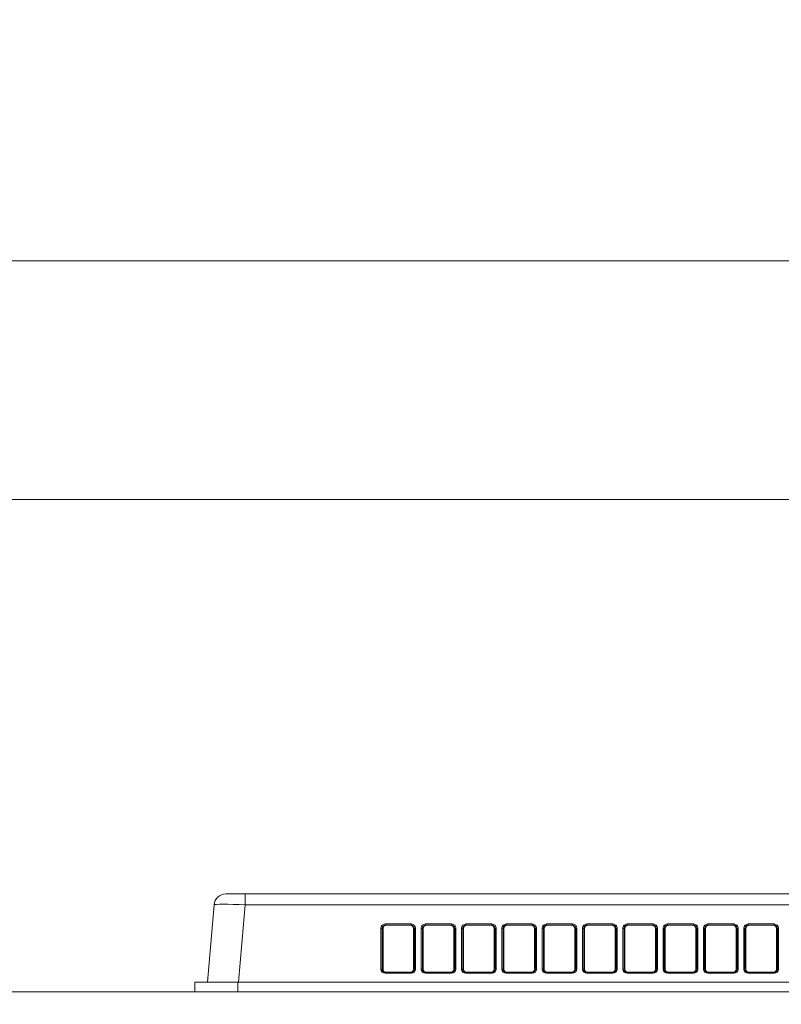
# Model space of a CAD drawing. Header units: inches. Extents: x 0 to 77643, y -44170 to 0.
# Tile 139 of 159: x 72454 to 72473, y -37793 to -37768. Entities that reach past the tile are written whole.
import ezdxf

# ---------------------------------------------------------------- set-up
doc = ezdxf.new("R2010")
doc.units = ezdxf.units.IN
doc.header["$MEASUREMENT"] = 0
doc.layers.get('0').update_dxf_attribs({"lineweight": 0})
doc.layers.get('Defpoints').update_dxf_attribs({"lineweight": 0})
for name, color, linetype, lineweight in [('p--klimatyzator', 30, 'Continuous', 15), ('p--obrzeże bet.', 252, 'Continuous', 0), ('p--wymiary-1-50', 5, 'Continuous', 0)]:
    doc.layers.add(name, color=color, linetype=linetype, lineweight=lineweight)
doc.styles.add('1-50', font='arial.ttf', dxfattribs={"width": 0.75, "height": 12.5})
doc.dimstyles.new('1-50', dxfattribs={"dimtxt": 12.5, "dimasz": 5, "dimexe": 5, "dimexo": 5, "dimgap": 0.09, "dimtad": 0, "dimdsep": 46, "dimtxsty": '1-50', "dimblk": 'OBLIQUE', "dimcen": 0.09, "dimadec": 0, "dimazin": 0, "dimtfac": 1, "dimtdec": 4, "dimtix": 1, "dimtofl": 0, "dimtmove": 2, "dimatfit": 3, "dimldrblk": 'OBLIQUE', "dimfxl": 5, "dimfxlon": 1, "dimtvp": 0.8, "dimtolj": 1, "dimtzin": 0, "dimarcsym": 0})

# ---------------------------------------------------------------- blocks, each defined once
blk = doc.blocks.new('_OBLIQUE')
at = {"color": 0, "linetype": 'ByBlock', "lineweight": -2}
for p, q in [((-0.5, -0.5), (0.5, 0.5)), ((0, 0), (0, 0))]:
    blk.add_line(p, q, dxfattribs=at)
blk = doc.blocks.new('*D1955')
at = {"layer": 'Defpoints', "color": 0}
for p in [(72820.871, -37664.812), (72330.221, -37840.119), (72820.871, -37840.119)]:
    blk.add_point(p, dxfattribs=at)
at = {"layer": 'p--wymiary-1-50', "color": 0, "linetype": 'Continuous', "lineweight": -2}
for p, q in [((72330.221, -37669.812), (72330.221, -37659.812)), ((72820.871, -37669.812), (72820.871, -37659.812)), ((72330.221, -37664.812), (72820.871, -37664.812))]:
    blk.add_line(p, q, dxfattribs=at)
at = {"layer": 'p--wymiary-1-50', "color": 0, "lineweight": -2, "xscale": 5, "yscale": 5, "zscale": 5, "rotation": 180}
blk.add_blockref('_OBLIQUE', (72330.221, -37664.812), dxfattribs=at)
at = {"layer": 'p--wymiary-1-50', "color": 0, "lineweight": -2, "xscale": 5, "yscale": 5, "zscale": 5}
blk.add_blockref('_OBLIQUE', (72820.871, -37664.812), dxfattribs=at)
at = {"layer": 'p--wymiary-1-50', "color": 0, "linetype": 'Continuous', "ltscale": 12, "insert": (72575.546, -37654.602), "char_height": 12.5, "attachment_point": 5, "style": '1-50'}
blk.add_mtext('\\A1;490.65', dxfattribs=at)
blk = doc.blocks.new('*D1956')
at = {"layer": 'Defpoints', "color": 0}
for p in [(72820.871, -37643.654), (71620.871, -37840.119), (72820.871, -37840.119)]:
    blk.add_point(p, dxfattribs=at)
at = {"layer": 'p--wymiary-1-50', "color": 0, "linetype": 'Continuous', "lineweight": -2}
for p, q in [((71620.871, -37648.654), (71620.871, -37638.654)), ((72820.871, -37648.654), (72820.871, -37638.654)), ((71620.871, -37643.654), (72820.871, -37643.654))]:
    blk.add_line(p, q, dxfattribs=at)
at = {"layer": 'p--wymiary-1-50', "color": 0, "lineweight": -2, "xscale": 5, "yscale": 5, "zscale": 5, "rotation": 180}
blk.add_blockref('_OBLIQUE', (71620.871, -37643.654), dxfattribs=at)
at = {"layer": 'p--wymiary-1-50', "color": 0, "lineweight": -2, "xscale": 5, "yscale": 5, "zscale": 5}
blk.add_blockref('_OBLIQUE', (72820.871, -37643.654), dxfattribs=at)
at = {"layer": 'p--wymiary-1-50', "color": 0, "linetype": 'Continuous', "ltscale": 12, "insert": (72220.871, -37633.444), "char_height": 12.5, "attachment_point": 5, "style": '1-50'}
blk.add_mtext('\\A1;1200', dxfattribs=at)
blk = doc.blocks.new('*D1968')
at = {"layer": 'Defpoints', "color": 0}
for p in [(72799.921, -37688.401), (72436.421, -37773.871), (72799.921, -37773.871)]:
    blk.add_point(p, dxfattribs=at)
at = {"layer": 'p--wymiary-1-50', "color": 0, "linetype": 'Continuous', "lineweight": -2}
for p, q in [((72436.421, -37693.401), (72436.421, -37683.401)), ((72799.921, -37693.401), (72799.921, -37683.401)), ((72436.421, -37688.401), (72799.921, -37688.401))]:
    blk.add_line(p, q, dxfattribs=at)
at = {"layer": 'p--wymiary-1-50', "color": 0, "lineweight": -2, "xscale": 5, "yscale": 5, "zscale": 5, "rotation": 180}
blk.add_blockref('_OBLIQUE', (72436.421, -37688.401), dxfattribs=at)
at = {"layer": 'p--wymiary-1-50', "color": 0, "lineweight": -2, "xscale": 5, "yscale": 5, "zscale": 5}
blk.add_blockref('_OBLIQUE', (72799.921, -37688.401), dxfattribs=at)
at = {"layer": 'p--wymiary-1-50', "color": 0, "linetype": 'Continuous', "ltscale": 12, "insert": (72618.171, -37678.191), "char_height": 12.5, "attachment_point": 5, "style": '1-50'}
blk.add_mtext('\\A1;363.5', dxfattribs=at)
blk = doc.blocks.new('A$C66B7A719')
at = {"layer": 'p--klimatyzator', "linetype": 'Continuous'}
for p, q in [((35.572, 34.075), (36.063, 34.075)), ((36.063, 34.075), (84.307, 34.075)), ((36.063, 34.075), (36.063, 33.805)), ((35.108, 31.86), (35.278, 33.805)), ((36.063, 33.805), (35.892, 31.86)), ((84.307, 33.805), (36.063, 33.805)), ((39.472, 32.187), (39.472, 33.21)), ((39.502, 33.208), (39.502, 32.184)), ((39.525, 33.208), (39.502, 33.208)), ((39.525, 33.208), (39.525, 32.184)), ((39.582, 33.32), (40.237, 33.32)), ((39.582, 33.32), (39.582, 33.287)), ((40.237, 33.287), (39.582, 33.287)), ((40.237, 33.32), (40.237, 33.287)), ((40.317, 33.208), (40.293, 33.208)), ((40.293, 32.184), (40.293, 33.208)), ((40.317, 32.184), (40.317, 33.208)), ((40.346, 33.21), (40.346, 32.187)), ((40.486, 32.187), (40.486, 33.21)), ((40.516, 33.208), (40.516, 32.184)), ((40.539, 33.208), (40.516, 33.208)), ((40.539, 33.208), (40.539, 32.184)), ((40.596, 33.32), (41.25, 33.32)), ((40.596, 33.32), (40.596, 33.287)), ((41.25, 33.287), (40.596, 33.287)), ((41.25, 33.32), (41.25, 33.287)), ((41.33, 33.208), (41.307, 33.208)), ((41.307, 32.184), (41.307, 33.208)), ((41.33, 32.184), (41.33, 33.208)), ((41.36, 33.21), (41.36, 32.187)), ((41.5, 32.187), (41.5, 33.21)), ((41.553, 33.208), (41.529, 33.208)), ((41.529, 33.208), (41.529, 32.184)), ((41.553, 33.208), (41.553, 32.184)), ((41.61, 33.32), (42.264, 33.32)), ((41.61, 33.32), (41.61, 33.287)), ((42.264, 33.287), (41.61, 33.287)), ((42.264, 33.32), (42.264, 33.287)), ((42.344, 33.208), (42.321, 33.208)), ((42.321, 32.184), (42.321, 33.208)), ((42.344, 32.184), (42.344, 33.208)), ((42.374, 33.21), (42.374, 32.187)), ((42.514, 32.187), (42.514, 33.21)), ((42.567, 33.208), (42.543, 33.208)), ((42.543, 33.208), (42.543, 32.184)), ((42.567, 33.208), (42.567, 32.184)), ((42.623, 33.32), (43.278, 33.32)), ((42.623, 33.32), (42.623, 33.287)), ((43.278, 33.287), (42.623, 33.287)), ((43.278, 33.32), (43.278, 33.287)), ((43.334, 32.184), (43.334, 33.208)), ((43.358, 33.208), (43.334, 33.208)), ((43.358, 32.184), (43.358, 33.208)), ((43.387, 33.21), (43.387, 32.187)), ((43.528, 32.187), (43.528, 33.21)), ((43.557, 33.208), (43.557, 32.184)), ((43.581, 33.208), (43.557, 33.208)), ((43.581, 33.208), (43.581, 32.184)), ((43.637, 33.32), (44.292, 33.32)), ((43.637, 33.32), (43.637, 33.287)), ((44.292, 33.287), (43.637, 33.287)), ((44.292, 33.32), (44.292, 33.287)), ((44.348, 32.184), (44.348, 33.208)), ((44.372, 33.208), (44.348, 33.208)), ((44.372, 32.184), (44.372, 33.208)), ((44.401, 33.21), (44.401, 32.187)), ((44.541, 32.187), (44.541, 33.21)), ((44.594, 33.208), (44.571, 33.208)), ((44.571, 33.208), (44.571, 32.184)), ((44.594, 33.208), (44.594, 32.184)), ((44.651, 33.32), (45.306, 33.32)), ((44.651, 33.32), (44.651, 33.287)), ((45.306, 33.287), (44.651, 33.287)), ((45.306, 33.32), (45.306, 33.287)), ((45.362, 32.184), (45.362, 33.208)), ((45.386, 33.208), (45.362, 33.208)), ((45.386, 32.184), (45.386, 33.208)), ((45.415, 33.21), (45.415, 32.187)), ((45.555, 32.187), (45.555, 33.21)), ((45.585, 33.208), (45.585, 32.184)), ((45.608, 33.208), (45.585, 33.208)), ((45.608, 33.208), (45.608, 32.184)), ((45.665, 33.32), (46.319, 33.32)), ((45.665, 33.32), (45.665, 33.287)), ((46.319, 33.287), (45.665, 33.287)), ((46.319, 33.32), (46.319, 33.287)), ((46.399, 33.208), (46.376, 33.208)), ((46.376, 32.184), (46.376, 33.208)), ((46.399, 32.184), (46.399, 33.208)), ((46.429, 33.21), (46.429, 32.187)), ((46.569, 32.187), (46.569, 33.21)), ((46.598, 33.208), (46.598, 32.184)), ((46.622, 33.208), (46.598, 33.208)), ((46.622, 33.208), (46.622, 32.184)), ((46.678, 33.32), (47.333, 33.32)), ((46.678, 33.32), (46.678, 33.287)), ((47.333, 33.287), (46.678, 33.287)), ((47.333, 33.32), (47.333, 33.287)), ((47.39, 32.184), (47.39, 33.208)), ((47.413, 33.208), (47.39, 33.208)), ((47.413, 32.184), (47.413, 33.208)), ((47.443, 33.21), (47.443, 32.187)), ((47.583, 32.187), (47.583, 33.21)), ((47.612, 33.208), (47.612, 32.184)), ((47.636, 33.208), (47.612, 33.208)), ((47.636, 33.208), (47.636, 32.184)), ((47.692, 33.32), (48.347, 33.32)), ((47.692, 33.32), (47.692, 33.287)), ((48.347, 33.287), (47.692, 33.287)), ((48.347, 33.32), (48.347, 33.287)), ((48.427, 33.208), (48.403, 33.208)), ((48.403, 32.184), (48.403, 33.208)), ((48.427, 32.184), (48.427, 33.208)), ((48.456, 33.21), (48.456, 32.187)), ((48.596, 32.187), (48.596, 33.21)), ((48.649, 33.208), (48.626, 33.208)), ((48.626, 33.208), (48.626, 32.184)), ((48.649, 33.208), (48.649, 32.184)), ((48.706, 33.32), (49.361, 33.32)), ((48.706, 33.32), (48.706, 33.287)), ((49.361, 33.287), (48.706, 33.287)), ((49.361, 33.32), (49.361, 33.287)), ((49.441, 33.208), (49.417, 33.208)), ((49.417, 32.184), (49.417, 33.208)), ((49.441, 32.184), (49.441, 33.208)), ((49.47, 33.21), (49.47, 32.187)), ((39.502, 32.184), (39.525, 32.184)), ((39.58, 32.106), (40.238, 32.106)), ((39.58, 32.106), (39.58, 32.079)), ((40.238, 32.079), (39.58, 32.079)), ((40.238, 32.106), (40.238, 32.079)), ((40.293, 32.184), (40.317, 32.184)), ((40.516, 32.184), (40.539, 32.184)), ((40.594, 32.106), (41.252, 32.106)), ((40.594, 32.106), (40.594, 32.079)), ((41.252, 32.079), (40.594, 32.079)), ((41.252, 32.106), (41.252, 32.079)), ((41.307, 32.184), (41.33, 32.184)), ((41.529, 32.184), (41.553, 32.184)), ((41.608, 32.106), (42.266, 32.106)), ((41.608, 32.106), (41.608, 32.079)), ((42.266, 32.079), (41.608, 32.079)), ((42.266, 32.106), (42.266, 32.079)), ((42.321, 32.184), (42.344, 32.184)), ((42.543, 32.184), (42.567, 32.184)), ((42.622, 32.106), (43.28, 32.106)), ((42.622, 32.106), (42.622, 32.079)), ((43.28, 32.079), (42.622, 32.079)), ((43.28, 32.106), (43.28, 32.079)), ((43.334, 32.184), (43.358, 32.184)), ((43.557, 32.184), (43.581, 32.184)), ((43.635, 32.106), (44.293, 32.106)), ((43.635, 32.106), (43.635, 32.079)), ((44.293, 32.079), (43.635, 32.079)), ((44.293, 32.106), (44.293, 32.079)), ((44.348, 32.184), (44.372, 32.184)), ((44.571, 32.184), (44.594, 32.184)), ((44.649, 32.106), (44.649, 32.079)), ((44.649, 32.106), (45.307, 32.106)), ((45.307, 32.079), (44.649, 32.079)), ((45.307, 32.106), (45.307, 32.079)), ((45.362, 32.184), (45.386, 32.184)), ((45.585, 32.184), (45.608, 32.184)), ((45.663, 32.106), (46.321, 32.106)), ((45.663, 32.106), (45.663, 32.079)), ((46.321, 32.079), (45.663, 32.079)), ((46.321, 32.106), (46.321, 32.079)), ((46.376, 32.184), (46.399, 32.184)), ((46.598, 32.184), (46.622, 32.184)), ((46.677, 32.106), (46.677, 32.079)), ((46.677, 32.106), (47.335, 32.106)), ((47.335, 32.079), (46.677, 32.079)), ((47.335, 32.106), (47.335, 32.079)), ((47.39, 32.184), (47.413, 32.184)), ((47.612, 32.184), (47.636, 32.184)), ((47.691, 32.106), (48.349, 32.106)), ((47.691, 32.106), (47.691, 32.079)), ((48.349, 32.079), (47.691, 32.079)), ((48.349, 32.106), (48.349, 32.079)), ((48.403, 32.184), (48.427, 32.184)), ((48.626, 32.184), (48.649, 32.184)), ((48.704, 32.106), (49.362, 32.106)), ((48.704, 32.106), (48.704, 32.079)), ((49.362, 32.079), (48.704, 32.079)), ((49.362, 32.106), (49.362, 32.079)), ((49.417, 32.184), (49.441, 32.184)), ((34.791, 31.614), (34.791, 31.86)), ((84.499, 31.86), (35.871, 31.86)), ((35.871, 31.614), (35.871, 31.86)), ((12.677, 31.614), (47.45, 31.614)), ((47.647, 31.614), (86.496, 31.614))]:
    blk.add_line(p, q, dxfattribs=at)
at = {"layer": 'p--klimatyzator', "linetype": 'Continuous', "flags": 128}
for points in [[(35.871, 31.86), (35.837, 31.86), (35.803, 31.86), (35.769, 31.86), (35.736, 31.86), (35.702, 31.86), (35.669, 31.86), (35.636, 31.86), (35.603, 31.86), (35.57, 31.86), (35.538, 31.86), (35.506, 31.86), (35.474, 31.86), (35.443, 31.86), (35.412, 31.86), (35.381, 31.86), (35.351, 31.86), (35.322, 31.86), (35.293, 31.86), (35.264, 31.86), (35.237, 31.86), (35.209, 31.86), (35.183, 31.86), (35.157, 31.86), (35.132, 31.86), (35.108, 31.86), (35.084, 31.86), (35.061, 31.86), (35.039, 31.86), (35.018, 31.86), (34.998, 31.86), (34.979, 31.86), (34.96, 31.86), (34.942, 31.86), (34.926, 31.86), (34.91, 31.86), (34.895, 31.86), (34.881, 31.86), (34.868, 31.86), (34.856, 31.86), (34.845, 31.86), (34.835, 31.86), (34.826, 31.86), (34.818, 31.86), (34.811, 31.86), (34.805, 31.86), (34.8, 31.86), (34.796, 31.86), (34.793, 31.86), (34.792, 31.86)], [(47.45, 31.614), (47.453, 31.614), (47.457, 31.614), (47.461, 31.614), (47.465, 31.614), (47.469, 31.614), (47.473, 31.614), (47.476, 31.614), (47.48, 31.614), (47.484, 31.614), (47.488, 31.614), (47.492, 31.614), (47.496, 31.614), (47.5, 31.614), (47.504, 31.614), (47.508, 31.614), (47.512, 31.614), (47.516, 31.614), (47.52, 31.614), (47.524, 31.614), (47.528, 31.614), (47.532, 31.614), (47.536, 31.614), (47.54, 31.614), (47.544, 31.614), (47.548, 31.614), (47.552, 31.614), (47.556, 31.614), (47.56, 31.614), (47.565, 31.614), (47.569, 31.614), (47.573, 31.614), (47.577, 31.614), (47.581, 31.614), (47.585, 31.614), (47.589, 31.614), (47.593, 31.614), (47.597, 31.614), (47.601, 31.614), (47.605, 31.614), (47.608, 31.614), (47.612, 31.614), (47.616, 31.614), (47.62, 31.614), (47.624, 31.614), (47.628, 31.614), (47.632, 31.614), (47.636, 31.614), (47.64, 31.614), (47.643, 31.614), (47.647, 31.614)]]:
    blk.add_lwpolyline(points, dxfattribs=at)
at = {"layer": 'p--klimatyzator', "linetype": 'Continuous'}
blk.add_arc((35.572, 33.78), 0.295, 90, 175, dxfattribs=at)
for centre, major_axis, ratio, start_param, end_param in [((36.066, 33.78), (0.788, -0.026), 0.032463, 1.576616, 3.139816), ((39.581, 33.211), (-0.0928, -0.0571), 0.991498, 4.156529, 5.734951), ((39.472, 33.208), (-0.0295, 0), 0.087156, 3.229193, 4.712389), ((39.581, 33.209), (-0.0698, -0.0381), 0.987653, 4.207123, 5.785545), ((39.604, 33.209), (-0.0675, -0.0415), 0.991498, 4.156529, 5.734951), ((40.214, 33.209), (0.0675, -0.0415), 0.991498, 0.548235, 2.126656), ((40.237, 33.211), (0.0928, -0.0571), 0.991498, 0.548235, 2.126656), ((40.237, 33.209), (0.0698, -0.0381), 0.987653, 0.497641, 2.076062), ((40.346, 33.208), (-0.0295, 0), 0.087156, 4.712389, 6.195585), ((40.595, 33.211), (-0.0928, -0.0571), 0.991498, 4.156529, 5.734951), ((40.486, 33.208), (-0.0295, 0), 0.087156, 3.229193, 4.712389), ((40.595, 33.209), (-0.0698, -0.0381), 0.987653, 4.207123, 5.785545), ((40.618, 33.209), (-0.0675, -0.0415), 0.991498, 4.156529, 5.734951), ((41.228, 33.209), (0.0675, -0.0415), 0.991498, 0.548235, 2.126656), ((41.251, 33.211), (0.0928, -0.0571), 0.991498, 0.548235, 2.126656), ((41.251, 33.209), (0.0698, -0.0381), 0.987653, 0.497641, 2.076062), ((41.36, 33.208), (-0.0295, 0), 0.087156, 4.712389, 6.195585), ((41.609, 33.211), (-0.0928, -0.0571), 0.991498, 4.156529, 5.734951), ((41.5, 33.208), (-0.0295, 0), 0.087156, 3.229193, 4.712389), ((41.609, 33.209), (-0.0698, -0.0381), 0.987653, 4.207123, 5.785545), ((41.632, 33.209), (-0.0675, -0.0415), 0.991498, 4.156529, 5.734951), ((42.242, 33.209), (0.0675, -0.0415), 0.991498, 0.548235, 2.126656), ((42.265, 33.211), (0.0928, -0.0571), 0.991498, 0.548235, 2.126656), ((42.265, 33.209), (0.0698, -0.0381), 0.987653, 0.497641, 2.076062), ((42.374, 33.208), (-0.0295, 0), 0.087156, 4.712389, 6.195585), ((42.622, 33.211), (-0.0928, -0.0571), 0.991498, 4.156529, 5.734951), ((42.514, 33.208), (-0.0295, 0), 0.087156, 3.229193, 4.712389), ((42.622, 33.209), (-0.0698, -0.0381), 0.987653, 4.207123, 5.785545), ((42.646, 33.209), (-0.0675, -0.0415), 0.991498, 4.156529, 5.734951), ((43.255, 33.209), (0.0675, -0.0415), 0.991498, 0.548235, 2.126656), ((43.279, 33.211), (0.0928, -0.0571), 0.991498, 0.548235, 2.126656), ((43.279, 33.209), (0.0698, -0.0381), 0.987653, 0.497641, 2.076062), ((43.387, 33.208), (-0.0295, 0), 0.087156, 4.712389, 6.195585), ((43.636, 33.211), (-0.0928, -0.0571), 0.991498, 4.156529, 5.734951), ((43.528, 33.208), (-0.0295, 0), 0.087156, 3.229193, 4.712389), ((43.636, 33.209), (-0.0698, -0.0381), 0.987653, 4.207123, 5.785545), ((43.66, 33.209), (-0.0675, -0.0415), 0.991498, 4.156529, 5.734951), ((44.269, 33.209), (0.0675, -0.0415), 0.991498, 0.548235, 2.126656), ((44.293, 33.211), (0.0928, -0.0571), 0.991498, 0.548235, 2.126656), ((44.293, 33.209), (0.0698, -0.0381), 0.987653, 0.497641, 2.076062), ((44.401, 33.208), (-0.0295, 0), 0.087156, 4.712389, 6.195585), ((44.65, 33.211), (-0.0928, -0.0571), 0.991498, 4.156529, 5.734951), ((44.541, 33.208), (-0.0295, 0), 0.087156, 3.229193, 4.712389), ((44.65, 33.209), (-0.0698, -0.0381), 0.987653, 4.207123, 5.785545), ((44.673, 33.209), (-0.0675, -0.0415), 0.991498, 4.156529, 5.734951), ((45.283, 33.209), (0.0675, -0.0415), 0.991498, 0.548235, 2.126656), ((45.306, 33.211), (0.0928, -0.0571), 0.991498, 0.548235, 2.126656), ((45.306, 33.209), (0.0698, -0.0381), 0.987653, 0.497641, 2.076062), ((45.415, 33.208), (-0.0295, 0), 0.087156, 4.712389, 6.195585), ((45.664, 33.211), (-0.0928, -0.0571), 0.991498, 4.156529, 5.734951), ((45.555, 33.208), (-0.0295, 0), 0.087156, 3.229193, 4.712389), ((45.664, 33.209), (-0.0698, -0.0381), 0.987653, 4.207123, 5.785545), ((45.687, 33.209), (-0.0675, -0.0415), 0.991498, 4.156529, 5.734951), ((46.297, 33.209), (0.0675, -0.0415), 0.991498, 0.548235, 2.126656), ((46.32, 33.211), (0.0928, -0.0571), 0.991498, 0.548235, 2.126656), ((46.32, 33.209), (0.0698, -0.0381), 0.987653, 0.497641, 2.076062), ((46.429, 33.208), (-0.0295, 0), 0.087156, 4.712389, 6.195585), ((46.678, 33.211), (-0.0928, -0.0571), 0.991498, 4.156529, 5.734951), ((46.569, 33.208), (-0.0295, 0), 0.087156, 3.229193, 4.712389), ((46.678, 33.209), (-0.0698, -0.0381), 0.987653, 4.207123, 5.785545), ((46.701, 33.209), (-0.0675, -0.0415), 0.991498, 4.156529, 5.734951), ((47.311, 33.209), (0.0675, -0.0415), 0.991498, 0.548235, 2.126656), ((47.334, 33.211), (0.0928, -0.0571), 0.991498, 0.548235, 2.126656), ((47.334, 33.209), (0.0698, -0.0381), 0.987653, 0.497641, 2.076062), ((47.443, 33.208), (-0.0295, 0), 0.087156, 4.712389, 6.195585), ((47.691, 33.211), (-0.0928, -0.0571), 0.991498, 4.156529, 5.734951), ((47.583, 33.208), (-0.0295, 0), 0.087156, 3.229193, 4.712389), ((47.691, 33.209), (-0.0698, -0.0381), 0.987653, 4.207123, 5.785545), ((47.715, 33.209), (-0.0675, -0.0415), 0.991498, 4.156529, 5.734951), ((48.324, 33.209), (0.0675, -0.0415), 0.991498, 0.548235, 2.126656), ((48.348, 33.211), (0.0928, -0.0571), 0.991498, 0.548235, 2.126656), ((48.348, 33.209), (0.0698, -0.0381), 0.987653, 0.497641, 2.076062), ((48.456, 33.208), (-0.0295, 0), 0.087156, 4.712389, 6.195585), ((48.705, 33.211), (-0.0928, -0.0571), 0.991498, 4.156529, 5.734951), ((48.596, 33.208), (-0.0295, 0), 0.087156, 3.229193, 4.712389), ((48.705, 33.209), (-0.0698, -0.0381), 0.987653, 4.207123, 5.785545), ((48.728, 33.209), (-0.0675, -0.0415), 0.991498, 4.156529, 5.734951), ((49.338, 33.209), (0.0675, -0.0415), 0.991498, 0.548235, 2.126656), ((49.361, 33.211), (0.0928, -0.0571), 0.991498, 0.548235, 2.126656), ((49.361, 33.209), (0.0698, -0.0381), 0.987653, 0.497641, 2.076062), ((49.47, 33.208), (-0.0295, 0), 0.087156, 4.712389, 6.195585), ((39.472, 32.184), (-0.0295, 0), 0.087156, 3.229193, 4.712389), ((39.581, 32.188), (-0.0928, -0.0571), 0.991498, 5.734951, 7.298122), ((39.581, 32.185), (-0.0698, -0.0381), 0.987653, 5.785545, 7.348716), ((39.604, 32.185), (-0.0675, -0.0415), 0.991498, 5.734951, 7.298122), ((40.214, 32.185), (0.0675, -0.0415), 0.991498, 5.268249, 6.83142), ((40.237, 32.188), (0.0928, -0.0571), 0.991498, 5.268249, 6.83142), ((40.237, 32.185), (0.0698, -0.0381), 0.987653, 5.217655, 6.780826), ((40.346, 32.184), (-0.0295, 0), 0.087156, 4.712389, 6.195585), ((40.595, 32.188), (-0.0928, -0.0571), 0.991498, 5.734951, 7.298122), ((40.486, 32.184), (-0.0295, 0), 0.087156, 3.229193, 4.712389), ((40.595, 32.185), (-0.0698, -0.0381), 0.987653, 5.785545, 7.348716), ((40.618, 32.185), (-0.0675, -0.0415), 0.991498, 5.734951, 7.298122), ((41.228, 32.185), (0.0675, -0.0415), 0.991498, 5.268249, 6.83142), ((41.251, 32.188), (0.0928, -0.0571), 0.991498, 5.268249, 6.83142), ((41.251, 32.185), (0.0698, -0.0381), 0.987653, 5.217655, 6.780826), ((41.36, 32.184), (-0.0295, 0), 0.087156, 4.712389, 6.195585), ((41.609, 32.188), (-0.0928, -0.0571), 0.991498, 5.734951, 7.298122), ((41.5, 32.184), (-0.0295, 0), 0.087156, 3.229193, 4.712389), ((41.609, 32.185), (-0.0698, -0.0381), 0.987653, 5.785545, 7.348716), ((41.632, 32.185), (-0.0675, -0.0415), 0.991498, 5.734951, 7.298122), ((42.242, 32.185), (0.0675, -0.0415), 0.991498, 5.268249, 6.83142), ((42.265, 32.188), (0.0928, -0.0571), 0.991498, 5.268249, 6.83142), ((42.265, 32.185), (0.0698, -0.0381), 0.987653, 5.217655, 6.780826), ((42.374, 32.184), (-0.0295, 0), 0.087156, 4.712389, 6.195585), ((42.622, 32.188), (-0.0928, -0.0571), 0.991498, 5.734951, 7.298122), ((42.514, 32.184), (-0.0295, 0), 0.087156, 3.229193, 4.712389), ((42.622, 32.185), (-0.0698, -0.0381), 0.987653, 5.785545, 7.348716), ((42.646, 32.185), (-0.0675, -0.0415), 0.991498, 5.734951, 7.298122), ((43.255, 32.185), (0.0675, -0.0415), 0.991498, 5.268249, 6.83142), ((43.279, 32.188), (0.0928, -0.0571), 0.991498, 5.268249, 6.83142), ((43.279, 32.185), (0.0698, -0.0381), 0.987653, 5.217655, 6.780826), ((43.387, 32.184), (-0.0295, 0), 0.087156, 4.712389, 6.195585), ((43.636, 32.188), (-0.0928, -0.0571), 0.991498, 5.734951, 7.298122), ((43.528, 32.184), (-0.0295, 0), 0.087156, 3.229193, 4.712389), ((43.636, 32.185), (-0.0698, -0.0381), 0.987653, 5.785545, 7.348716), ((43.66, 32.185), (-0.0675, -0.0415), 0.991498, 5.734951, 7.298122), ((44.269, 32.185), (0.0675, -0.0415), 0.991498, 5.268249, 6.83142), ((44.293, 32.188), (0.0928, -0.0571), 0.991498, 5.268249, 6.83142), ((44.293, 32.185), (0.0698, -0.0381), 0.987653, 5.217655, 6.780826), ((44.401, 32.184), (-0.0295, 0), 0.087156, 4.712389, 6.195585), ((44.65, 32.188), (-0.0928, -0.0571), 0.991498, 5.734951, 7.298122), ((44.541, 32.184), (-0.0295, 0), 0.087156, 3.229193, 4.712389), ((44.65, 32.185), (-0.0698, -0.0381), 0.987653, 5.785545, 7.348716), ((44.673, 32.185), (-0.0675, -0.0415), 0.991498, 5.734951, 7.298122), ((45.283, 32.185), (0.0675, -0.0415), 0.991498, 5.268249, 6.83142), ((45.306, 32.188), (0.0928, -0.0571), 0.991498, 5.268249, 6.83142), ((45.306, 32.185), (0.0698, -0.0381), 0.987653, 5.217655, 6.780826), ((45.415, 32.184), (-0.0295, 0), 0.087156, 4.712389, 6.195585), ((45.664, 32.188), (-0.0928, -0.0571), 0.991498, 5.734951, 7.298122), ((45.555, 32.184), (-0.0295, 0), 0.087156, 3.229193, 4.712389), ((45.664, 32.185), (-0.0698, -0.0381), 0.987653, 5.785545, 7.348716), ((45.687, 32.185), (-0.0675, -0.0415), 0.991498, 5.734951, 7.298122), ((46.297, 32.185), (0.0675, -0.0415), 0.991498, 5.268249, 6.83142), ((46.32, 32.188), (0.0928, -0.0571), 0.991498, 5.268249, 6.83142), ((46.32, 32.185), (0.0698, -0.0381), 0.987653, 5.217655, 6.780826), ((46.429, 32.184), (-0.0295, 0), 0.087156, 4.712389, 6.195585), ((46.678, 32.188), (-0.0928, -0.0571), 0.991498, 5.734951, 7.298122), ((46.569, 32.184), (-0.0295, 0), 0.087156, 3.229193, 4.712389), ((46.678, 32.185), (-0.0698, -0.0381), 0.987653, 5.785545, 7.348716), ((46.701, 32.185), (-0.0675, -0.0415), 0.991498, 5.734951, 7.298122), ((47.311, 32.185), (0.0675, -0.0415), 0.991498, 5.268249, 6.83142), ((47.334, 32.188), (0.0928, -0.0571), 0.991498, 5.268249, 6.83142), ((47.334, 32.185), (0.0698, -0.0381), 0.987653, 5.217655, 6.780826), ((47.443, 32.184), (-0.0295, 0), 0.087156, 4.712389, 6.195585), ((47.691, 32.188), (-0.0928, -0.0571), 0.991498, 5.734951, 7.298122), ((47.583, 32.184), (-0.0295, 0), 0.087156, 3.229193, 4.712389), ((47.691, 32.185), (-0.0698, -0.0381), 0.987653, 5.785545, 7.348716), ((47.715, 32.185), (-0.0675, -0.0415), 0.991498, 5.734951, 7.298122), ((48.324, 32.185), (0.0675, -0.0415), 0.991498, 5.268249, 6.83142), ((48.348, 32.188), (0.0928, -0.0571), 0.991498, 5.268249, 6.83142), ((48.348, 32.185), (0.0698, -0.0381), 0.987653, 5.217655, 6.780826), ((48.456, 32.184), (-0.0295, 0), 0.087156, 4.712389, 6.195585), ((48.705, 32.188), (-0.0928, -0.0571), 0.991498, 5.734951, 7.298122), ((48.596, 32.184), (-0.0295, 0), 0.087156, 3.229193, 4.712389), ((48.705, 32.185), (-0.0698, -0.0381), 0.987653, 5.785545, 7.348716), ((48.728, 32.185), (-0.0675, -0.0415), 0.991498, 5.734951, 7.298122), ((49.338, 32.185), (0.0675, -0.0415), 0.991498, 5.268249, 6.83142), ((49.361, 32.188), (0.0928, -0.0571), 0.991498, 5.268249, 6.83142), ((49.361, 32.185), (0.0698, -0.0381), 0.987653, 5.217655, 6.780826), ((49.47, 32.184), (-0.0295, 0), 0.087156, 4.712389, 6.195585)]:
    blk.add_ellipse(centre, major_axis=major_axis, ratio=ratio, start_param=start_param, end_param=end_param, dxfattribs=at)

msp = doc.modelspace()

# ---------------------------------------------------------------- linework, layer by layer
at = {"layer": 'p--obrzeże bet.', "linetype": 'Continuous', "ltscale": 35}
for points in [[(72417.47132, -38558.27054), (72870.87132, -38558.27054), (72870.87132, -37773.87054), (71570.87132, -37773.87054), (71570.87132, -38558.27054), (72024.27132, -38558.27054)], [(72779.92132, -37779.87054), (71661.82132, -37779.87054)]]:
    msp.add_lwpolyline(points, dxfattribs=at)

# ---------------------------------------------------------------- block references
at = {"layer": 'p--klimatyzator', "color": 2, "linetype": 'Continuous', "lineweight": 60}
msp.add_blockref('A$C66B7A719', (72423.40821, -37823.87054), dxfattribs=at)

# ---------------------------------------------------------------- dimensions: what is measured, and where the dimension line sits
at = {"layer": 'p--wymiary-1-50', "linetype": 'Continuous'}
for base, p1, p2, picture, middle in [((72820.87132, -37643.65367), (71620.87132, -37840.11878), (72820.87132, -37840.11878), '*D1956', (72220.87132, -37633.44367)), ((72820.87132, -37664.81221), (72330.22132, -37840.11878), (72820.87132, -37840.11878), '*D1955', (72575.54632, -37654.60221)), ((72799.92132, -37688.40065), (72436.42132, -37773.87054), (72799.92132, -37773.87054), '*D1968', (72618.17132, -37678.19065))]:
    dim = msp.add_linear_dim(base=base, p1=p1, p2=p2, dimstyle='1-50', dxfattribs=at)
    dim.commit()
    dim.dimension.update_dxf_attribs({"geometry": picture, "text_midpoint": middle})

doc.saveas('drawing.dxf')
